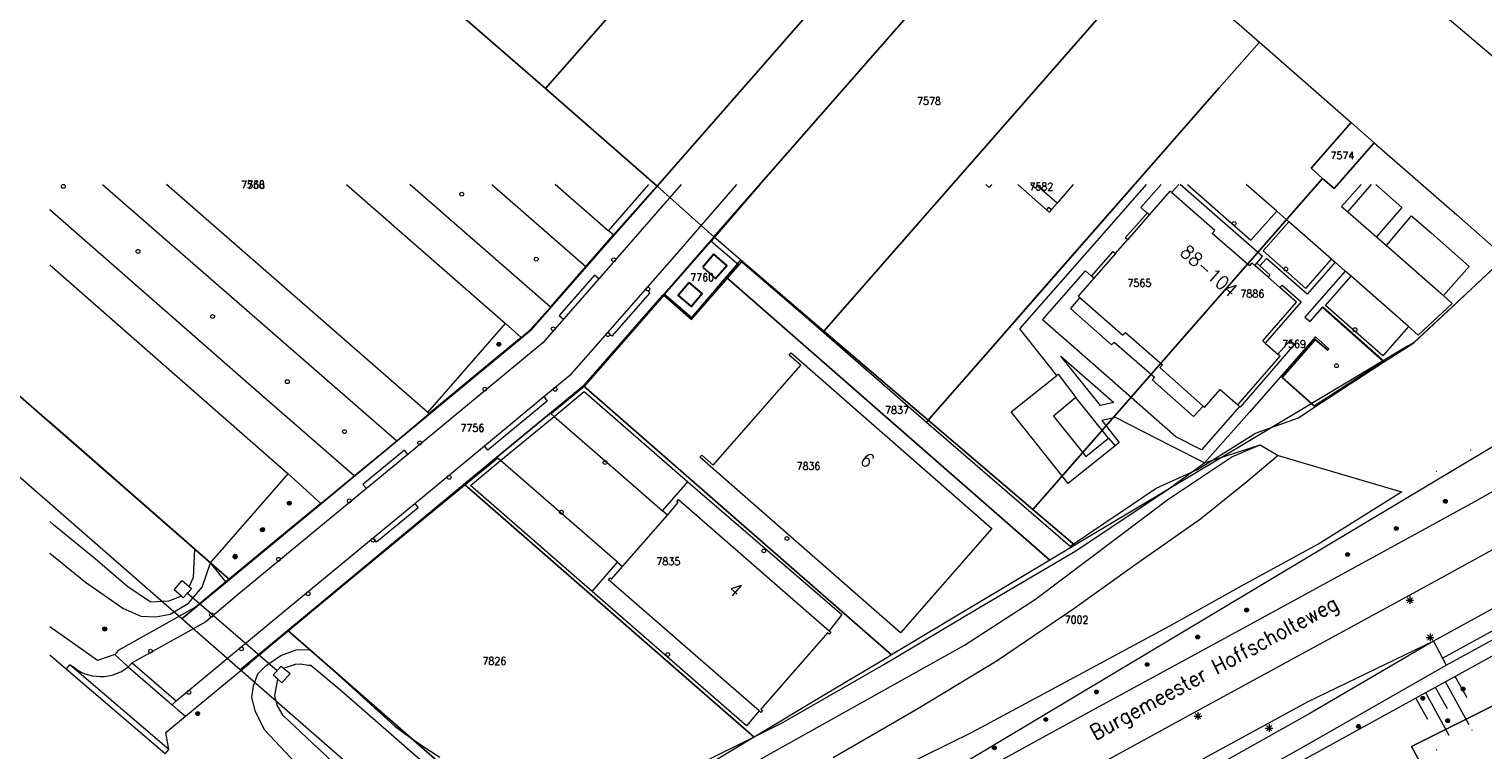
# Model space of a CAD drawing. Header units: metres. Extents: x 3 to 114181, y 112716 to 476231.
# Tile 84 of 90: x 112497 to 112688, y 475926 to 476020. Entities that reach past the tile are written whole.
import ezdxf
from ezdxf.enums import TextEntityAlignment as Align

# ---------------------------------------------------------------- set-up
doc = ezdxf.new("R2010")
doc.units = ezdxf.units.M
doc.header["$MEASUREMENT"] = 0
for name, pattern in [('DGN Style 1', [5.201608, 0.008655, -5.192953]), ('DGN Style 3', [12.11689, 8.654921, -3.461969]), ('DGN Style 5', [6.058445, 2.596476, -3.461969])]:
    doc.linetypes.add(name, pattern=pattern)
for name, color, linetype, lineweight in [('Cultuurscheiding BGT', 3, 'DGN Style 1', 0), ('Functie scheiding WGD BGT', 7, 'DGN Style 5', 0), ('Hek BGT', 7, 'Continuous', 13), ('Insteeksloot BGT', 4, 'Continuous', 0), ('Kadasterperceelnummers', 14, 'Continuous', 0), ('Kadasterpercelen', 14, 'Continuous', 13), ('Kant algemeen verharding BGT', 7, 'Continuous', 0), ('Kant water BGT', 4, 'Continuous', 0), ('Kruinlijn BGT', 3, 'Continuous', 0), ('Kruinlijn symbool BGT', 3, 'Continuous', 0), ('Kunstwerkdeel - Duiker L-1 BGT', 5, 'Continuous', 0), ('Lage trafo BGT', 1, 'Continuous', 30), ('Luifel H1 BGT', 1, 'DGN Style 3', 13), ('Muur BGT', 1, 'Continuous', 13), ('Onbegroeid terreindeel BGT', 7, 'Continuous', 0), ('Open loods BGT', 9, 'Continuous', 0), ('Pand BGT', 7, 'Continuous', 13), ('Symbool Boom BGT', 3, 'Continuous', 0), ('Symbool Kolk BGT', 5, 'Continuous', 0), ('Symbool Lichtmast BGT', 7, 'Continuous', 0), ('Tekst Nummeraanduidingsreeks BGT', 7, 'Continuous', 0), ('Tekst ORL Straatnaam BGT', 3, 'Continuous', 0)]:
    doc.layers.add(name, color=color, linetype=linetype, lineweight=lineweight)
doc.styles.add('Style-STANDARD', font='STANDARD.shx')

# ---------------------------------------------------------------- blocks, each defined once
blk = doc.blocks.new('CELS04_47')
at = {"layer": 'Kruinlijn symbool BGT'}
for p, q in [((-0.468, -0.462), (-0.125, 0.079)), ((-0.421, -0.113), (-0.249, 0.158)), ((-0.219, -0.62), (0.125, -0.079)), ((-0.172, -0.271), (0, 0)), ((0.077, -0.429), (0.249, -0.158))]:
    blk.add_line(p, q, dxfattribs=at)
blk = doc.blocks.new('CELQ21')
at = {"layer": 'Symbool Lichtmast BGT'}
for p, q in [((-0.05, 0), (0.05, 0)), ((0.035, -0.034), (-0.035, 0.034)), ((0.035, 0.034), (-0.035, -0.034)), ((0, 0.053), (0, -0.047))]:
    blk.add_line(p, q, dxfattribs=at)
blk = doc.blocks.new('CELQ24_1')
at = {"layer": 'Symbool Kolk BGT'}
blk.add_circle((0, 0), 0.025, dxfattribs=at)
blk = doc.blocks.new('CELA07')
at = {"layer": 'Symbool Boom BGT'}
for radius in [0.025, 0.018, 0.011, 0.00407]:
    blk.add_circle((0, 0), radius, dxfattribs=at)

msp = doc.modelspace()

# ---------------------------------------------------------------- linework, layer by layer
at = {"layer": 'Cultuurscheiding BGT', "flags": 128}
for points in [[(112677.24, 475959.68), (112688.32, 475966.39), (112694.45, 475971.86), (112700.29, 475977.78), (112705.4, 475984.85), (112706.13, 475988.9), (112705.62, 475991.84), (112705.32, 475992.86), (112704.64, 475993.62), (112704.06, 475994.2), (112702.84, 475995.3), (112697.34, 476000)], [(112712.68, 475949.18), (112707.45, 475947.6), (112704.23, 475945.99), (112699.93, 475944.09), (112663.49, 475924.05), (112641.67, 475911.68), (112620.64, 475900.25), (112601.24, 475889.28), (112588.61, 475882.39), (112573.6, 475873.67), (112553.56, 475862.26), (112536.71, 475852.58), (112523.51, 475845.41), (112506.39, 475836.32), (112500, 475833.01)], [(112526.05, 475937.1), (112527.24, 475935.79)], [(112700.39, 475936.14), (112672.69, 475920.78), (112649.83, 475908.95), (112624.11, 475894.6), (112604.73, 475884.1), (112585.06, 475872.76), (112567.44, 475864.04), (112540.79, 475849.72), (112536.94, 475847.86), (112500.28, 475827.63)]]:
    msp.add_lwpolyline(points, dxfattribs=at)
at = {"layer": 'Functie scheiding WGD BGT', "flags": 128}
for points in [[(112681.43, 475940.13), (112682.62, 475937.91)], [(112510.31, 475936.74), (112508.53, 475938.36)]]:
    msp.add_lwpolyline(points, dxfattribs=at)
at = {"layer": 'Hek BGT', "flags": 128}
for points in [[(112642.2, 476000), (112630.68, 475986.86), (112614.96, 475968.84), (112633.81, 475952.59), (112640.34, 475957), (112645.05, 475960.17), (112650.5, 475962.61), (112658.08, 475967.4), (112663.72, 475969.4), (112665.88, 475970.86), (112675.02, 475976.79), (112678.85, 475979.25), (112684.16, 475984.18), (112690.8, 475990.4)], [(112580.53, 475985.49), (112584.16, 475982.3), (112590.76, 475989.85), (112599.13, 475982.65), (112614.96, 475968.84)], [(112665.26, 475982.02), (112666.93, 475983.95), (112675.02, 475976.79)], [(112665.88, 475970.86), (112661.54, 475974.68), (112665.88, 475979.76), (112667.59, 475978.3)]]:
    msp.add_lwpolyline(points, dxfattribs=at)
at = {"layer": 'Insteeksloot BGT', "flags": 128}
for points in [[(112651.43, 475963.48), (112658.69, 475965.88)], [(112581.84, 475922.35), (112596.05, 475929.4), (112609.38, 475937.07), (112621.81, 475944.51), (112634.52, 475951.97), (112646.65, 475960.04), (112651.43, 475963.48)], [(112661.07, 475964.47), (112677.24, 475959.68)], [(112608.87, 475922.24), (112620.93, 475928.21), (112634.93, 475935.69), (112647.33, 475942.38), (112656.26, 475947.38), (112666.25, 475952.82), (112677.24, 475959.68)], [(112500, 475951.64), (112504.68, 475947.85), (112509.61, 475944.44), (112511.96, 475943.4), (112513.91, 475943.32), (112515.81, 475943.66), (112518.2, 475945.11), (112519.99, 475947.19), (112521.07, 475950.4)], [(112518.27, 475947.3), (112518.53, 475947.08), (112518.61, 475947), (112517.52, 475945.79), (112517.28, 475946.01)], [(112527.24, 475935.79), (112528.36, 475936.87), (112530.29, 475938.24), (112532.33, 475938.97), (112534.14, 475939.03), (112545.3, 475928.92), (112547.22, 475927.53), (112549.17, 475926.2), (112551.16, 475924.93)], [(112529.91, 475935.12), (112529.29, 475935.65), (112530.35, 475936.85), (112530.67, 475936.59)], [(112527.24, 475935.79), (112526.69, 475934.24), (112526.48, 475932.8), (112526.89, 475930.99), (112528.17, 475928.5), (112532.28, 475924.13)]]:
    msp.add_lwpolyline(points, dxfattribs=at)
at = {"layer": 'Kadasterpercelen', "linetype": 'Continuous', "flags": 128}
for points in [[(112572.96, 476048.93), (112589.88, 476068.26), (112595.13, 476074.25), (112607.17, 476063.71), (112601.91, 476057.7), (112603.41, 476056.38), (112565.01, 476012.56), (112551.46, 476024.39)], [(112603.41, 476056.38), (112604.92, 476055.06), (112610.18, 476061.07), (112613.22, 476058.41), (112614.65, 476052.72), (112615.44, 476047.19), (112615.71, 476040.98), (112579.64, 475999.79), (112565.01, 476012.56)], [(112615.71, 476040.98), (112615.44, 476047.19), (112614.65, 476052.72), (112613.22, 476058.41), (112640.83, 476034.22), (112634.99, 476034.9), (112629.41, 476034.95), (112628.02, 476034.83), (112623.22, 476034.4), (112587.06, 475993.12), (112579.64, 475999.79)], [(112469.79, 475995.16), (112494.43, 476023.65), (112496.29, 476022.08), (112511.85, 476041.4), (112514.16, 476044.27), (112520.16, 476051.72), (112524.33, 476048.08), (112537.89, 476036.24), (112551.46, 476024.39), (112565.01, 476012.56), (112579.64, 475999.79), (112572.88, 475992.08), (112563.07, 475980.88), (112523.58, 475948.2)], [(112514.16, 476044.27), (112520.16, 476051.72), (112524.33, 476048.08), (112537.89, 476036.24), (112551.46, 476024.39), (112565.01, 476012.56), (112579.64, 475999.79), (112572.88, 475992.08), (112563.07, 475980.88), (112523.58, 475948.2), (112469.79, 475995.16), (112494.43, 476023.65), (112496.29, 476022.08), (112511.85, 476041.4)], [(112433.44, 476016.27), (112433.19, 476016.48), (112428.45, 476020.62), (112450.59, 476031.8), (112453.1, 476033.07), (112472.03, 476042.63), (112494.43, 476023.65), (112469.79, 475995.16), (112523.58, 475948.2), (112517.31, 475943.04)], [(112587.06, 475993.12), (112623.22, 476034.4), (112628.02, 476034.83), (112629.41, 476034.95), (112634.99, 476034.9), (112640.83, 476034.22), (112643.56, 476031.84), (112638.3, 476025.83), (112639.8, 476024.51), (112601.51, 475980.78), (112590.61, 475990.09)], [(112658.61, 476018.65), (112653.35, 476012.64), (112621.79, 475976.62), (112615.2, 475969.1), (112601.51, 475980.78), (112639.8, 476024.51), (112641.31, 476023.19), (112646.57, 476029.2)], [(112670.65, 476008.11), (112665.39, 476002.11), (112666.9, 476000.79), (112628.9, 475957.4), (112615.2, 475969.1), (112621.79, 475976.62), (112653.35, 476012.64), (112658.61, 476018.65)], [(112660.89, 475968.54), (112638.96, 475955.42), (112634.41, 475952.69), (112628.9, 475957.4), (112615.2, 475969.1), (112621.79, 475976.62), (112653.35, 476012.64), (112658.61, 476018.65), (112670.65, 476008.11), (112673.65, 476005.47), (112684.47, 475996), (112690.83, 475990.43), (112678.79, 475979.24), (112678.02, 475978.79)], [(112402.55, 475984.47), (112422.51, 475967.91), (112442.45, 475951.37), (112467.64, 475930.47), (112496.15, 475906.56), (112511.43, 475893.93), (112535.46, 475873.69), (112571.83, 475895.45), (112558.37, 475907.2), (112524.96, 475936.37), (112517.31, 475943.04), (112433.44, 476016.27), (112423.26, 476004.46)], [(112673.65, 476005.47), (112668.4, 475999.48), (112666.9, 476000.79), (112665.39, 476002.11), (112670.65, 476008.11)], [(112660.89, 475968.54), (112638.96, 475955.42), (112634.41, 475952.69), (112628.9, 475957.4), (112666.9, 476000.79), (112668.4, 475999.48), (112673.65, 476005.47), (112684.47, 475996), (112690.83, 475990.43), (112678.79, 475979.24), (112678.02, 475978.79)], [(112531.21, 475941.53), (112524.96, 475936.37), (112517.31, 475943.04), (112523.58, 475948.2), (112563.07, 475980.88), (112572.88, 475992.08), (112579.64, 475999.79), (112587.06, 475993.12), (112580.56, 475985.67), (112580.49, 475985.59), (112580.41, 475985.49), (112570.07, 475973.69), (112569.98, 475973.61), (112569.51, 475973.22), (112554.36, 475960.69)], [(112580.56, 475985.67), (112584.2, 475982.57), (112588.68, 475987.82), (112590.61, 475990.09), (112587.06, 475993.12)], [(112690.83, 475990.43), (112678.79, 475979.24), (112678.02, 475978.79), (112660.89, 475968.54), (112638.96, 475955.42), (112634.41, 475952.69), (112631.15, 475950.74), (112625.36, 475947.28), (112610.39, 475938.32), (112609.85, 475938), (112601.46, 475932.98), (112592.35, 475927.53), (112579.62, 475919.91), (112570.46, 475914.43), (112565.59, 475911.52), (112558.37, 475907.2), (112571.83, 475895.45), (112593.13, 475908.19), (112615.17, 475921.37), (112652.61, 475943.77), (112672.52, 475955.69), (112689.05, 475965.57), (112691.12, 475967.5), (112703.68, 475979.17)], [(112631.15, 475950.74), (112588.68, 475987.82), (112590.61, 475990.09), (112601.51, 475980.78), (112615.2, 475969.1), (112628.9, 475957.4), (112634.41, 475952.69)], [(112610.39, 475938.32), (112569.98, 475973.61), (112570.07, 475973.69), (112580.41, 475985.49), (112580.49, 475985.59), (112580.56, 475985.67), (112584.2, 475982.57), (112588.68, 475987.82), (112631.15, 475950.74), (112625.36, 475947.28)], [(112609.85, 475938), (112601.46, 475932.98), (112592.35, 475927.53), (112554.36, 475960.69), (112569.51, 475973.22), (112569.98, 475973.61), (112610.39, 475938.32)], [(112570.46, 475914.43), (112569.67, 475914.37), (112567.03, 475914.4), (112565.43, 475914.44), (112565.11, 475914.47), (112562.89, 475914.82), (112560.78, 475915.72), (112531.21, 475941.53), (112554.36, 475960.69), (112592.35, 475927.53), (112579.62, 475919.91)], [(112758.13, 475928.86), (112757.59, 475928.54), (112743.87, 475920.54), (112743.19, 475920.15), (112743.95, 475919.49), (112696.41, 475893.61), (112692.82, 475891.65), (112687.7, 475901.12), (112682.48, 475910.77), (112686.01, 475912.64), (112684.37, 475915.65), (112678.54, 475926.3), (112703.86, 475938.96), (112727.45, 475949.16), (112737.69, 475951.06), (112744.32, 475945.24), (112745.67, 475943.61), (112745.74, 475943.53), (112746.22, 475943.77)], [(112524.96, 475936.37), (112531.21, 475941.53), (112560.78, 475915.72), (112565.59, 475911.52), (112558.37, 475907.2)]]:
    msp.add_lwpolyline(points, close=True, dxfattribs=at)
for points in [[(112646.57, 476029.2), (112658.61, 476018.65), (112670.65, 476008.11), (112673.65, 476005.47), (112684.47, 475996), (112690.83, 475990.43), (112703.68, 475979.17), (112717.93, 475992.41), (112704.87, 476003.49), (112664.72, 476037.55)], [(112492.8, 475848.74), (112497.34, 475850.88), (112516.93, 475862.6), (112535.46, 475873.69), (112571.83, 475895.45), (112593.13, 475908.19), (112615.17, 475921.37), (112652.61, 475943.77), (112672.52, 475955.69), (112689.05, 475965.57)], [(112703.86, 475938.96), (112678.54, 475926.3), (112684.37, 475915.65), (112681.66, 475914.21), (112646.39, 475895.65), (112559.99, 475849.47), (112562.49, 475847.42), (112479.19, 475803.78)]]:
    msp.add_lwpolyline(points, dxfattribs=at)
at = {"layer": 'Kant algemeen verharding BGT', "flags": 128}
for points in [[(112506.94, 476000), (112528.9, 475980.84), (112545.5, 475966.4), (112549.73, 475969.94), (112549.57, 475970.08)], [(112582.8, 476000), (112581.26, 475998.23), (112572, 475987.63), (112567.37, 475982.33), (112564.65, 475979.23), (112546.98, 475964.59), (112541.53, 475960.12), (112524.56, 475946.09), (112520.48, 475942.64), (112510.82, 475937.29), (112516.59, 475932.28), (112528.93, 475942.51), (112542.4, 475953.65), (112547.86, 475958.15), (112557, 475965.72), (112564.78, 475972.18), (112568.41, 475975.17), (112573.17, 475980.58), (112578.17, 475986.28), (112581.9, 475990.55), (112590.09, 476000)], [(112559.78, 475981.77), (112561.8, 475979.91), (112563.01, 475980.92), (112565.65, 475983.91), (112547.23, 476000)], [(112557.99, 476000), (112570.3, 475989.25), (112573.92, 475993.39), (112573.25, 475993.93)], [(112579.81, 476000), (112579.58, 475999.73), (112573.92, 475993.39)], [(112593.09, 476000), (112586.74, 475992.58)], [(112632.04, 475974.97), (112627.21, 475981.06), (112641.7, 475997.59), (112643.81, 476000)], [(112641.32, 475992.75), (112641.02, 475993.01), (112643.87, 475996.25), (112643.06, 475996.96), (112645.74, 476000)], [(112648.06, 476000), (112647.08, 475998.93)], [(112657.99, 475989.39), (112658.28, 475989.69), (112659.03, 475990.54), (112648.2, 476000)], [(112649.16, 476000), (112657.5, 475992.7)], [(112673.88, 476000), (112677.3, 475996.98), (112673.96, 475993.14), (112675.25, 475992.01), (112678.55, 475995.88), (112681.11, 475993.64), (112686.1, 475989.26), (112682.76, 475985.43), (112683.89, 475984.4), (112679.44, 475980.23), (112678.16, 475981.36), (112674.8, 475977.52), (112667.27, 475984.12), (112670.62, 475987.95), (112669.86, 475988.63), (112666.71, 475985.03), (112664.58, 475982.58), (112665.26, 475982.01), (112666.86, 475983.86), (112674.84, 475976.78), (112665.83, 475970.97), (112661.64, 475974.69), (112665.94, 475979.61), (112667.59, 475978.27), (112667.72, 475978.46), (112665.95, 475980), (112657.3, 475970.14), (112651.43, 475963.48)], [(112657.5, 475992.7), (112660.88, 475996.49), (112656.88, 476000)], [(112671.93, 476000), (112669.38, 475997.11), (112670.2, 475996.42), (112673.31, 476000)], [(112531.28, 475962.07), (112535.55, 475958.19), (112539.92, 475961.8), (112526.43, 475973.57), (112500, 475996.66)], [(112644.16, 475996), (112643.87, 475996.25)], [(112660.88, 475996.49), (112662.46, 475995.1)], [(112670.2, 475996.42), (112673.96, 475993.14)], [(112664.69, 475986.36), (112668.07, 475990.2), (112662.46, 475995.1), (112659.09, 475991.28), (112664.69, 475986.36)], [(112580.57, 475985.53), (112586.74, 475992.58)], [(112675.25, 475992.01), (112682.76, 475985.43)], [(112661.04, 475977.74), (112662.63, 475979.55), (112663.22, 475979.04), (112656.08, 475970.81), (112656.01, 475970.87), (112651.01, 475965.22), (112647.67, 475966.9), (112636.75, 475976.46), (112630.17, 475982.24), (112635.79, 475988.66), (112636.59, 475987.99), (112639.45, 475991.22), (112639.76, 475990.96)], [(112668.54, 475989.8), (112666.39, 475987.37), (112664.87, 475985.63), (112659.52, 475990.28), (112658.66, 475989.34), (112659.99, 475988.16), (112659.74, 475987.86)], [(112668.07, 475990.2), (112668.54, 475989.8), (112669.86, 475988.63)], [(112565.65, 475983.91), (112570.3, 475989.25)], [(112572, 475987.63), (112571.44, 475988.11), (112566.81, 475982.83), (112567.37, 475982.33)], [(112658.28, 475989.69), (112658.66, 475989.34)], [(112578.17, 475986.28), (112578.7, 475985.8), (112573.72, 475980.1), (112573.17, 475980.58)], [(112636.91, 475987.72), (112636.59, 475987.99)], [(112661.29, 475986.5), (112661.57, 475986.78), (112664.09, 475984.59), (112659.37, 475979.2)], [(112678.16, 475981.36), (112670.62, 475987.95)], [(112580.57, 475985.53), (112574.93, 475979.07), (112570.02, 475973.46), (112565.75, 475969.93), (112566.15, 475969.58), (112570.09, 475972.84), (112583.65, 475961.03), (112603.87, 475943.6), (112602.2, 475941.49)], [(112635.08, 475985.16), (112633.83, 475983.74), (112639.23, 475978.97), (112639.56, 475979.33), (112644.85, 475974.72), (112644.53, 475974.36), (112649.96, 475969.56), (112651.22, 475970.93)], [(112561.8, 475979.91), (112557.16, 475976.09), (112549.73, 475969.94)], [(112639.54, 475971.41), (112637.78, 475971), (112632.57, 475977.48), (112639.54, 475971.41)], [(112632.04, 475974.97), (112632.22, 475975.13), (112634.55, 475972.06)], [(112564.78, 475972.18), (112565.24, 475971.59), (112557.46, 475965.16), (112557, 475965.72)], [(112656.01, 475970.87), (112655.76, 475971.1)], [(112559.11, 475963.79), (112566.15, 475969.58)], [(112566.15, 475969.58), (112576.51, 475960.57), (112580.34, 475957.22), (112583.65, 475961.03)], [(112651.43, 475963.48), (112647.09, 475965.7), (112639.73, 475969.43), (112637.94, 475969.03), (112640.24, 475966.15), (112639.68, 475965.71)], [(112539.92, 475961.8), (112545.5, 475966.4)], [(112546.98, 475964.59), (112546.5, 475965.16), (112541.07, 475960.67), (112541.53, 475960.12)], [(112638.83, 475966.72), (112639.68, 475965.71)], [(112593.02, 475930.98), (112591.37, 475929.03), (112590.77, 475929.53), (112571.11, 475946.65), (112555.18, 475960.54), (112559.11, 475963.79), (112558.75, 475964.11), (112550.48, 475957.32), (112540.55, 475949.12), (112526.05, 475937.1)], [(112571.11, 475946.65), (112574.44, 475950.5), (112559.11, 475963.79)], [(112697.01, 475964.11), (112686.8, 475958.41), (112674.93, 475951.89), (112660.36, 475943.94), (112648.57, 475937.52), (112636.03, 475930.69), (112622.95, 475923.52)], [(112535.55, 475958.19), (112530.18, 475953.76), (112523.08, 475947.92), (112519.1, 475944.58), (112508.98, 475938.89), (112508.53, 475938.36)], [(112547.86, 475958.15), (112548.31, 475957.58), (112542.87, 475953.08), (112542.4, 475953.65)], [(112581, 475956.65), (112580.34, 475957.22)], [(112622.62, 475915.72), (112649.02, 475930.21), (112678.85, 475946.45), (112697.33, 475956.59)], [(112682.62, 475937.91), (112683.11, 475936.98), (112702.44, 475947.54), (112703.37, 475947.94), (112704.32, 475948.3), (112705.28, 475948.62), (112721.62, 475953.12), (112723.53, 475953.71), (112724.64, 475954.12), (112725.85, 475954.55), (112727.03, 475955.06), (112728.18, 475955.63), (112731, 475957.39)], [(112523.08, 475947.92), (112521.07, 475950.4)], [(112574.44, 475950.5), (112575.12, 475949.91)], [(112698.41, 475949.42), (112681.43, 475940.13)], [(112682.62, 475937.91), (112702.16, 475948.61)], [(112508.53, 475938.36), (112506.29, 475937.59), (112500, 475941.98)], [(112681.43, 475940.13), (112665.24, 475930.63), (112647.23, 475920.54), (112633.97, 475913.3), (112618.63, 475904.69), (112603.3, 475896.16), (112590.79, 475888.91), (112533.18, 475856.45), (112521.65, 475850.06), (112509.17, 475843.32), (112500, 475838.55)], [(112681.43, 475940.13), (112664.97, 475932.15), (112644.1, 475920.8)], [(112515.13, 475925.34), (112502.17, 475936.44), (112500.05, 475938.25), (112500, 475938.3)], [(112500, 475834.78), (112521.38, 475846.1), (112535.78, 475853.97), (112550.07, 475862.15), (112578.78, 475878.27), (112593.23, 475886.49), (112626.69, 475905.3), (112643.85, 475914.71), (112666.04, 475927.22), (112683.11, 475936.98)], [(112502.17, 475936.44), (112502.66, 475937), (112503.11, 475936.74), (112503.61, 475936.38), (112504.13, 475936.06), (112504.6, 475935.86), (112505.09, 475935.7), (112505.58, 475935.59), (112506.09, 475935.52), (112506.62, 475935.49), (112507.15, 475935.5), (112507.68, 475935.56), (112508.21, 475935.68), (112508.77, 475935.87), (112509.31, 475936.11), (112509.83, 475936.4), (112510.31, 475936.74)], [(112515.64, 475925.94), (112502.66, 475937)], [(112510.82, 475937.29), (112510.31, 475936.74), (112516.07, 475931.79)], [(112516.59, 475932.28), (112516.07, 475931.79), (112516.79, 475931.14), (112517.81, 475930.29), (112526.05, 475937.1)], [(112515.64, 475925.94), (112515.23, 475928.14), (112517.81, 475930.29)], [(112515.13, 475925.34), (112515.64, 475925.94)]]:
    msp.add_lwpolyline(points, dxfattribs=at)
at = {"layer": 'Kant water BGT', "flags": 128}
for points in [[(112530.67, 475936.59), (112532.24, 475937.11), (112532.89, 475937.17), (112533.87, 475936.99), (112534.24, 475936.98), (112538.2, 475933.66), (112553.07, 475920.66), (112556.76, 475917.42), (112562.91, 475914.81), (112565.3, 475914.43), (112569.68, 475914.36), (112574.67, 475914.72), (112576.37, 475915.28), (112619.94, 475939.62), (112629.24, 475945.62), (112646.62, 475958.68), (112654.99, 475964.29), (112658.69, 475965.88)], [(112658.69, 475965.88), (112661.07, 475964.47)], [(112661.07, 475964.47), (112656.71, 475960.79), (112650.88, 475956.13), (112642.28, 475950.07), (112634.26, 475944.36), (112624.23, 475937.54), (112613.84, 475931.26), (112602.74, 475924.82)], [(112517.28, 475946.01), (112515.59, 475945.38), (112513.28, 475945.24), (112510.3, 475947.19), (112505.98, 475950.92), (112500.5, 475955.37), (112500, 475955.82)], [(112518.99, 475952.22), (112518.83, 475948.48), (112518.27, 475947.3)], [(112517.28, 475946.01), (112516.33, 475946.86), (112517.39, 475948.07), (112518.27, 475947.3)], [(112530.67, 475936.59), (112531.53, 475935.88), (112530.45, 475934.66), (112529.91, 475935.12)], [(112538.4, 475923.09), (112533.7, 475927.46), (112530.61, 475930.38), (112529.81, 475931.72), (112529.51, 475933.01), (112529.91, 475935.12)]]:
    msp.add_lwpolyline(points, dxfattribs=at)
at = {"layer": 'Kruinlijn BGT', "flags": 128}
msp.add_lwpolyline([(112712.68, 475949.18), (112707.45, 475947.6), (112704.23, 475945.99), (112699.93, 475944.09), (112663.49, 475924.05), (112641.67, 475911.68), (112620.64, 475900.25), (112601.24, 475889.28), (112588.61, 475882.39), (112573.6, 475873.67), (112553.56, 475862.26), (112536.71, 475852.58), (112523.51, 475845.41), (112506.39, 475836.32), (112500, 475833.01)], dxfattribs=at)
at = {"layer": 'Kunstwerkdeel - Duiker L-1 BGT', "flags": 128}
msp.add_lwpolyline([(112529.82, 475936.22), (112517.98, 475946.48)], dxfattribs=at)
at = {"layer": 'Lage trafo BGT', "flags": 128}
for points in [[(112585.62, 475989.14), (112587.29, 475987.68), (112588.77, 475989.38), (112587.09, 475990.84), (112585.62, 475989.14)], [(112583.86, 475987.14), (112582.4, 475985.45), (112584.1, 475983.99), (112585.56, 475985.68), (112583.86, 475987.14)]]:
    msp.add_lwpolyline(points, dxfattribs=at)
at = {"layer": 'Luifel H1 BGT', "flags": 128}
for points in [[(112626.94, 476000), (112631.05, 475996.38)], [(112629.2, 475999.5), (112628.64, 476000)], [(112629.49, 475999.83), (112629.2, 475999.5)], [(112632.07, 475997.55), (112629.49, 475999.83)], [(112631.05, 475996.38), (112632.07, 475997.55)]]:
    msp.add_lwpolyline(points, dxfattribs=at)
at = {"layer": 'Muur BGT', "flags": 128}
msp.add_lwpolyline([(112631.01, 475997), (112631.34, 475996.71), (112631.05, 475996.38), (112630.72, 475996.67), (112631.01, 475997)], dxfattribs=at)
at = {"layer": 'Onbegroeid terreindeel BGT', "flags": 128}
for points in [[(112586.74, 475992.58), (112590.29, 475989.48), (112584.1, 475982.43), (112580.57, 475985.53)], [(112639.68, 475965.71), (112633.53, 475960.77), (112626.04, 475970.18), (112632.05, 475974.96), (112632.04, 475974.97)]]:
    msp.add_lwpolyline(points, dxfattribs=at)
at = {"layer": 'Open loods BGT', "flags": 128}
msp.add_lwpolyline([(112638.83, 475966.72), (112634.55, 475972.06), (112631.59, 475969.63), (112635.85, 475964.32), (112638.83, 475966.72)], dxfattribs=at)
at = {"layer": 'Pand BGT', "flags": 128}
for points in [[(112549.57, 475970.08), (112515.3, 476000)], [(112538.9, 476000), (112559.78, 475981.77)], [(112573.25, 475993.93), (112573.24, 475993.92), (112566.28, 476000)], [(112573.25, 475993.93), (112578.56, 476000)], [(112623.52, 476000), (112623.18, 475999.61), (112622.74, 476000)], [(112634.21, 476000), (112632.07, 475997.55), (112629.49, 475999.83), (112629.2, 475999.5), (112628.64, 476000)], [(112647.08, 475998.93), (112646.88, 475999.11), (112644.16, 475996), (112641.32, 475992.75)], [(112657.99, 475989.39), (112657.63, 475989.7), (112657.3, 475989.32), (112652.43, 475993.58), (112652.75, 475993.96), (112647.08, 475998.93)], [(112639.76, 475990.96), (112641.32, 475992.75)], [(112639.76, 475990.96), (112636.91, 475987.72), (112634.85, 475985.36), (112635.08, 475985.16)], [(112500, 475989.44), (112531.28, 475962.07)], [(112659.74, 475987.86), (112657.99, 475989.39)], [(112659.37, 475979.2), (112659.04, 475979.49), (112663.49, 475984.57), (112661.29, 475986.5)], [(112659.74, 475987.86), (112661.29, 475986.5)], [(112635.08, 475985.16), (112640.72, 475980.22), (112641.05, 475980.6), (112645.9, 475976.35), (112645.57, 475975.98), (112651.22, 475970.93)], [(112549.57, 475970.08), (112559.78, 475981.77)], [(112659.37, 475979.2), (112661.04, 475977.74)], [(112587, 475963.19), (112598.47, 475976.32), (112596.97, 475977.63), (112597.21, 475977.91), (112623.53, 475954.91), (112611.53, 475941.22), (112585.25, 475964.23), (112585.5, 475964.51), (112587, 475963.19)], [(112651.22, 475970.93), (112651.4, 475970.77), (112653.46, 475973.11), (112655.76, 475971.1), (112661.35, 475977.47), (112661.04, 475977.74)], [(112518.99, 475952.22), (112516.84, 475954.1), (112500, 475968.84)], [(112521.07, 475950.4), (112531.28, 475962.07)], [(112581, 475956.65), (112582.41, 475958.28), (112582.22, 475958.45), (112582.44, 475958.7), (112602.2, 475941.49)], [(112575.12, 475949.91), (112581, 475956.65)], [(112521.07, 475950.4), (112518.99, 475952.22)], [(112593.02, 475930.98), (112573.25, 475948.16), (112573.47, 475948.42), (112573.67, 475948.25), (112575.12, 475949.91)], [(112602.2, 475941.49), (112602.4, 475941.32), (112602.18, 475941.06), (112601.98, 475941.23), (112593.26, 475931.22), (112593.46, 475931.05), (112593.23, 475930.79), (112593.02, 475930.98)]]:
    msp.add_lwpolyline(points, dxfattribs=at)

# ---------------------------------------------------------------- block references
at = {"layer": 'Kruinlijn symbool BGT', "xscale": 9.999999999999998, "yscale": 9.999999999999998, "zscale": 9.999999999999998, "rotation": 61.19137943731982}
msp.add_blockref('CELS04_47', (112681.71, 475934.07), dxfattribs=at)
at = {"layer": 'Symbool Boom BGT', "xscale": 10, "yscale": 10, "zscale": 10}
for p in [(112558.88, 475979.04), (112531.4, 475958.22), (112531.44, 475958.21), (112682.99, 475958.46), (112527.86, 475954.71), (112527.93, 475954.75), (112676.55, 475954.9), (112524.32, 475951.25), (112524.33, 475951.16), (112670.17, 475951.48), (112656.93, 475944.2), (112507.21, 475941.74), (112507.23, 475941.71), (112650.52, 475940.66), (112643.89, 475937.07), (112637.25, 475933.47), (112680.04, 475932.64), (112685.33, 475933.85), (112519.41, 475930.63), (112630.61, 475929.86), (112671.6, 475928.95), (112683.3, 475929.7), (112623.86, 475926.14)]:
    msp.add_blockref('CELA07', p, dxfattribs=at)
at = {"layer": 'Symbool Kolk BGT', "xscale": 10, "yscale": 10, "zscale": 10}
for p in [(112501.79, 475999.74), (112554.02, 475998.72), (112655.3, 475994.87), (112511.59, 475991.22), (112563.8, 475990.2), (112573.95, 475990.11), (112662.07, 475988.9), (112578.42, 475986.28), (112521.36, 475982.69), (112566.02, 475981.07), (112573.2, 475980.31), (112671.14, 475980.95), (112668.72, 475976.23), (112531.16, 475974.14), (112557.05, 475973.15), (112566.28, 475973.14), (112538.66, 475967.59), (112548.52, 475966.12), (112572.82, 475963.54), (112552.37, 475961.6), (112539.28, 475958.51), (112567.09, 475957.04), (112596.66, 475953.58), (112542.38, 475953.36), (112593.63, 475951.96), (112530, 475950.86), (112533.9, 475946.35), (112521.21, 475943.56), (112513.23, 475938.82), (112525.14, 475939.12), (112581.04, 475938.38), (112518.25, 475933.41)]:
    msp.add_blockref('CELQ24_1', p, dxfattribs=at)
at = {"layer": 'Symbool Lichtmast BGT', "xscale": 10, "yscale": 10, "zscale": 10}
for p in [(112678.33, 475945.48), (112680.99, 475940.61), (112650.54, 475930.3), (112659.87, 475928.71)]:
    msp.add_blockref('CELQ21', p, dxfattribs=at)

# ---------------------------------------------------------------- texts
at = {"layer": 'Kadasterperceelnummers', "linetype": 'Continuous', "lineweight": 0, "style": 'Style-STANDARD'}
for s, p in [('7578', (112615.28, 476010.95)), ('7574', (112669.49, 476003.79)), ('7738', (112526.65, 475999.96)), ('7560', (112526.65, 475999.96)), ('7582', (112630.03, 475999.72)), ('7760', (112585.55, 475987.81)), ('7565', (112642.88, 475987.08)), ('7886', (112657.68, 475985.67)), ('7569', (112663.16, 475979.08)), ('7837', (112611.09, 475970.41)), ('7756', (112555.42, 475968.08)), ('7836', (112599.49, 475963.07)), ('7835', (112581.11, 475950.57)), ('7002', (112634.63, 475942.94)), ('7826', (112558.31, 475937.53))]:
    msp.add_text(s, height=1, dxfattribs=at).set_placement(p, align=Align.MIDDLE_CENTER)
at = {"layer": 'Tekst Nummeraanduidingsreeks BGT', "linetype": 'Continuous', "lineweight": 0, "style": 'Style-STANDARD'}
for s, rotation, p in [('88-104', 318.8, (112652, 475988.65)), ('6', 318.8, (112607.21, 475963.86)), ('4', 318.9, (112589.9, 475946.9))]:
    msp.add_text(s, height=1.8, rotation=rotation, dxfattribs=at).set_placement(p, align=Align.MIDDLE_CENTER)
at = {"layer": 'Tekst ORL Straatnaam BGT', "linetype": 'Continuous', "lineweight": 0, "style": 'Style-STANDARD'}
msp.add_text('Burgemeester Hoffscholteweg', height=2, rotation=28.487, dxfattribs=at).set_placement((112636.63, 475927.95), align=Align.MIDDLE_LEFT)

doc.saveas('drawing.dxf')
